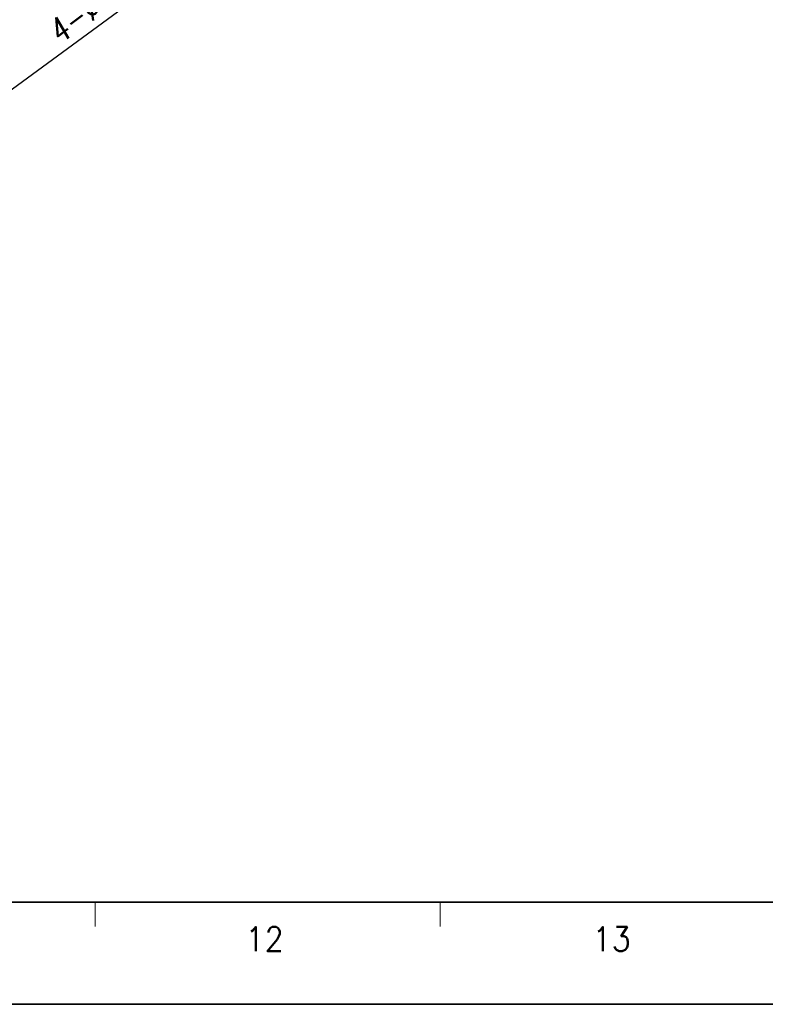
# Model space of a CAD drawing. Header units: millimetres. Extents: x 4497 to 13960, y 12291 to 16372.
# Tile 129 of 217: x 5314 to 5468, y 15521 to 15725. Entities that reach past the tile are written whole.
import ezdxf
from ezdxf.enums import TextEntityAlignment as Align

# ---------------------------------------------------------------- set-up
doc = ezdxf.new("R2010")
doc.units = ezdxf.units.MM
doc.header["$LTSCALE"] = 0.8
doc.header["$PDMODE"] = 3
doc.header["$PDSIZE"] = 0.3125
doc.layers.get('0').update_dxf_attribs({"linetype": 'CONTINUOUS', "lineweight": 0})
doc.layers.get('Defpoints').update_dxf_attribs({"linetype": 'CONTINUOUS', "lineweight": 0})
doc.layers.add('2', color=3, linetype='CONTINUOUS', lineweight=0)
doc.styles.get("Standard").update_dxf_attribs({"font": 'romans.shx', "width": 0.8, "oblique": 5, "bigfont": 'whgtxt.shx'})
doc.dimstyles.get("Standard").update_dxf_attribs({"dimtxt": 2.5, "dimasz": 2.5, "dimexe": 0.8, "dimexo": 0.8, "dimgap": 0.8, "dimtad": 1, "dimdsep": 46, "dimtxsty": 'Standard', "dimcen": 0, "dimclrd": 3, "dimclre": 3, "dimclrt": 3, "dimazin": 0, "dimtp": 0.001, "dimtm": 0.001, "dimtfac": 1, "dimtmove": 0, "dimatfit": 3, "dimfxl": 0, "dimtolj": 1, "dimarcsym": 0})

# ---------------------------------------------------------------- blocks, each defined once
blk = doc.blocks.new('*D1108')
at = {"layer": '2', "color": 3, "lineweight": -2}
for p, q in [((5367.09, 15750.18), (5289.08, 15692.96)), ((5282.23, 15687.93), (5285.05, 15690)), ((5278.2, 15684.97), (5274.16, 15682.02))]:
    blk.add_line(p, q, dxfattribs=at)
at = {"layer": '2', "color": 3}
for points in [[(5288.59, 15693.63), (5289.57, 15692.29), (5285.05, 15690)], [(5277.7, 15685.65), (5278.69, 15684.3), (5282.23, 15687.93)]]:
    blk.add_solid(points, dxfattribs=at)
at = {"layer": 'Defpoints', "color": 0}
for p in [(5285.05, 15690), (5282.23, 15687.93)]:
    blk.add_point(p, dxfattribs=at)
at = {"layer": '2', "color": 3, "insert": (5341.55, 15736.53), "char_height": 5, "attachment_point": 5, "rotation": 36.2603}
blk.add_mtext('\\A1;4-∅3.5 Hole C:0.5', dxfattribs=at)

msp = doc.modelspace()

# ---------------------------------------------------------------- linework, layer by layer
at = {"color": 7, "linetype": 'Continuous', "lineweight": 35}
msp.add_line((4546.45, 15542.403), (5685.977, 15542.403), dxfattribs=at)
at = {"color": 7, "linetype": 'Continuous'}
for p, q in [((5137.328, 15542.403), (5350.99, 15542.403)), ((5137.328, 15542.403), (5350.99, 15542.403)), ((5186.037, 15542.403), (5350.99, 15542.403)), ((5329.874, 15537.422), (5329.874, 15542.403)), ((5401.095, 15537.422), (5401.095, 15542.403))]:
    msp.add_line(p, q, dxfattribs=at)
at = {"color": 7, "linetype": 'Continuous', "lineweight": 35}
msp.add_lwpolyline([(5707.723, 16361.337), (4519.723, 16361.337), (4519.723, 15521.337), (5707.723, 15521.337)], close=True, dxfattribs=at)

# ---------------------------------------------------------------- texts
at = {"color": 7, "linetype": 'Continuous', "width": 0.933333}
for s, p in [('12', (5364.83, 15534.835)), ('13', (5436.523, 15534.835))]:
    msp.add_text(s, height=4.9805, dxfattribs=at).set_placement(p, align=Align.MIDDLE_CENTER)

# ---------------------------------------------------------------- dimensions: what is measured, and where the dimension line sits
at = {"layer": '2'}
dim = msp.add_diameter_dim_2p(p1=(5282.228, 15687.931), p2=(5285.05, 15690.001), text='4-<> Hole C:0.5', dimstyle='Standard', override={"dimscale": 2, "dimazin": 2}, dxfattribs=at)
dim.commit()
dim.dimension.update_dxf_attribs({"geometry": '*D1108', "text_midpoint": (5343.974, 15733.223), "dimtype": 163})

doc.saveas('drawing.dxf')
